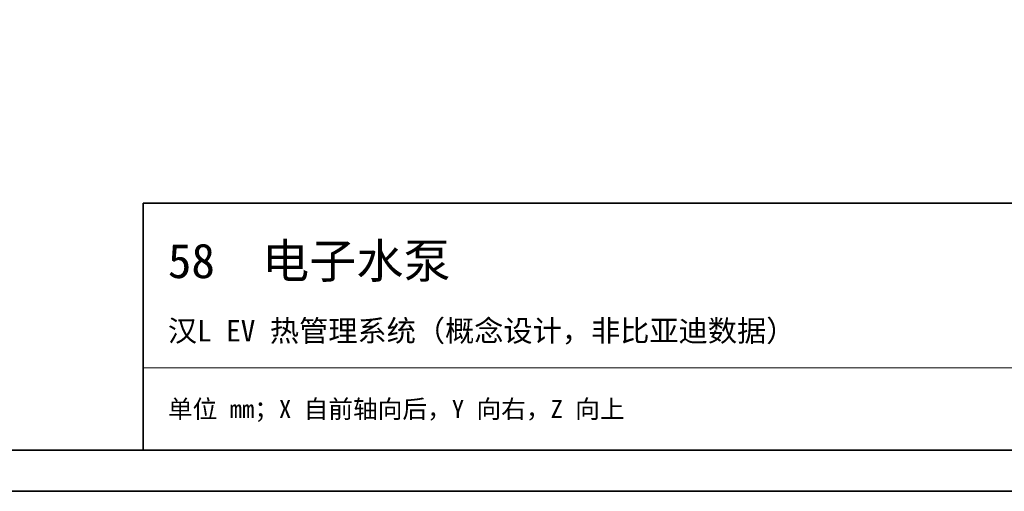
# Model space of a CAD drawing. Header units: millimetres. Extents: x 0 to 420, y 0 to 297.
# Tile 9 of 16: x 210 to 330, y 0 to 57. Entities that reach past the tile are written whole.
import ezdxf
from ezdxf.enums import TextEntityAlignment as Align

# ---------------------------------------------------------------- set-up
doc = ezdxf.new("R2010")
doc.units = ezdxf.units.MM
for name, color, linetype, lineweight, true_color in [('FRAME', 7, 'Continuous', 35, 0x3c3c3c), ('TEXT', 7, 'Continuous', 18, 0x141414), ('THIN', 7, 'Continuous', 13, 0x6e6e6e)]:
    doc.layers.add(name, color=color, linetype=linetype, lineweight=lineweight, true_color=true_color)
doc.styles.add('ZH', font='simsun.ttc')

msp = doc.modelspace()

# ---------------------------------------------------------------- linework, layer by layer
at = {"layer": 'FRAME'}
for points in [[(0, 0), (420, 0), (420, 297), (0, 297)], [(5, 5), (415, 5), (415, 292), (5, 292)], [(225, 5), (415, 5), (415, 35), (225, 35)]]:
    msp.add_lwpolyline(points, close=True, dxfattribs=at)
at = {"layer": 'THIN'}
msp.add_lwpolyline([(225, 15), (415, 15)], dxfattribs=at)

# ---------------------------------------------------------------- texts
at = {"layer": 'TEXT', "style": 'ZH'}
for s, height, p in [('58  电子水泵', 4.2, (228, 28)), ('汉L EV 热管理系统（概念设计，非比亚迪数据）', 2.6, (228, 19.5)), ('单位 mm；X 自前轴向后，Y 向右，Z 向上', 2.2, (228, 10))]:
    msp.add_text(s, height=height, dxfattribs=at).set_placement(p, align=Align.MIDDLE_LEFT)

doc.saveas('drawing.dxf')
